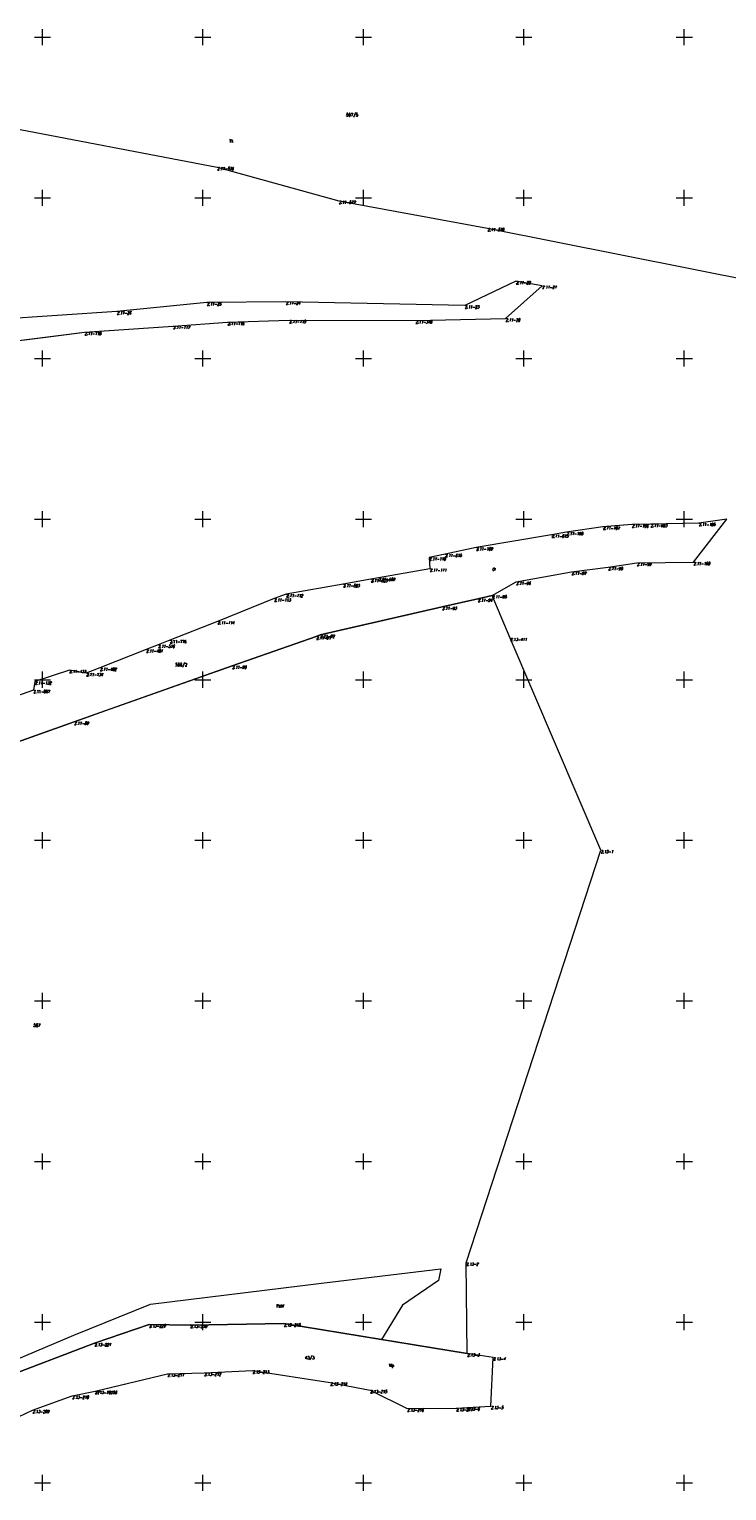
# Model space of a CAD drawing. Header units: metres. Extents: x 7582703 to 7587334, y 6019078 to 6022350.
# Tile 62 of 88: x 7584846 to 7585063, y 6020848 to 6021302. Entities that reach past the tile are written whole.
import ezdxf
from ezdxf.enums import TextEntityAlignment as Align

# ---------------------------------------------------------------- set-up
doc = ezdxf.new("R2010")
doc.units = ezdxf.units.M
doc.header["$MEASUREMENT"] = 0
doc.linetypes.add('EGDE', pattern=[0])
doc.layers.add('Dzialki', color=7, linetype='EGDE', lineweight=60)
doc.styles.get("Standard").update_dxf_attribs({"font": 'Simplex.SHX', "width": 0.75})

msp = doc.modelspace()

# ---------------------------------------------------------------- linework, layer by layer
at = {"layer": 'Dzialki', "lineweight": 9}
for p, q in [((7584850, 6021297.5), (7584850, 6021302.5)), ((7584900, 6021297.5), (7584900, 6021302.5)), ((7584950, 6021297.5), (7584950, 6021302.5)), ((7585000, 6021297.5), (7585000, 6021302.5)), ((7585050, 6021297.5), (7585050, 6021302.5)), ((7584847.5, 6021300), (7584852.5, 6021300)), ((7584897.5, 6021300), (7584902.5, 6021300)), ((7584947.5, 6021300), (7584952.5, 6021300)), ((7584997.5, 6021300), (7585002.5, 6021300)), ((7585047.5, 6021300), (7585052.5, 6021300)), ((7584715.97, 6021295.43), (7584904.43, 6021259.54)), ((7584715.97, 6021295.43), (7584904.43, 6021259.54)), ((7584904.43, 6021259.54), (7584942.32, 6021249.07)), ((7584904.43, 6021259.54), (7584942.32, 6021249.07)), ((7584850, 6021247.5), (7584850, 6021252.5)), ((7584900, 6021247.5), (7584900, 6021252.5)), ((7584950, 6021247.5), (7584950, 6021252.5)), ((7585000, 6021247.5), (7585000, 6021252.5)), ((7585050, 6021247.5), (7585050, 6021252.5)), ((7584847.5, 6021250), (7584852.5, 6021250)), ((7584897.5, 6021250), (7584902.5, 6021250)), ((7584942.32, 6021249.07), (7584988.69, 6021240.52)), ((7584942.32, 6021249.07), (7584988.69, 6021240.52)), ((7584947.5, 6021250), (7584952.5, 6021250)), ((7584997.5, 6021250), (7585002.5, 6021250)), ((7585047.5, 6021250), (7585052.5, 6021250)), ((7584988.69, 6021240.52), (7585105.77, 6021217.26)), ((7584988.69, 6021240.52), (7585105.77, 6021217.26)), ((7584997.55, 6021224.03), (7584981.58, 6021216.51)), ((7584997.55, 6021224.03), (7584981.58, 6021216.51)), ((7584994.3, 6021212.41), (7585005.7, 6021222.65)), ((7584994.3, 6021212.41), (7585005.7, 6021222.65)), ((7585005.7, 6021222.65), (7584997.55, 6021224.03)), ((7585005.7, 6021222.65), (7584997.55, 6021224.03)), ((7584901.18, 6021217.4), (7584873.15, 6021214.62)), ((7584901.18, 6021217.4), (7584873.15, 6021214.62)), ((7584925.82, 6021217.68), (7584901.18, 6021217.4)), ((7584925.82, 6021217.68), (7584901.18, 6021217.4)), ((7584981.58, 6021216.51), (7584925.82, 6021217.68)), ((7584981.58, 6021216.51), (7584925.82, 6021217.68)), ((7584873.15, 6021214.62), (7584821.27, 6021211.15)), ((7584873.15, 6021214.62), (7584821.27, 6021211.15)), ((7584890.73, 6021210.11), (7584907.69, 6021211.28)), ((7584890.73, 6021210.11), (7584907.69, 6021211.28)), ((7584907.69, 6021211.28), (7584926.89, 6021211.94)), ((7584907.69, 6021211.28), (7584926.89, 6021211.94)), ((7584926.89, 6021211.94), (7584966.25, 6021211.8)), ((7584926.89, 6021211.94), (7584966.25, 6021211.8)), ((7584966.25, 6021211.8), (7584994.3, 6021212.41)), ((7584966.25, 6021211.8), (7584994.3, 6021212.41)), ((7584831.56, 6021204.26), (7584863.12, 6021208.18)), ((7584831.56, 6021204.26), (7584851.09, 6021206.68)), ((7584851.09, 6021206.68), (7584863.12, 6021208.18)), ((7584863.12, 6021208.18), (7584890.73, 6021210.11)), ((7584863.12, 6021208.18), (7584890.73, 6021210.11)), ((7584850, 6021197.5), (7584850, 6021202.5)), ((7584900, 6021197.5), (7584900, 6021202.5)), ((7584950, 6021197.5), (7584950, 6021202.5)), ((7585000, 6021197.5), (7585000, 6021202.5)), ((7585050, 6021197.5), (7585050, 6021202.5)), ((7584847.5, 6021200), (7584852.5, 6021200)), ((7584897.5, 6021200), (7584902.5, 6021200)), ((7584947.5, 6021200), (7584952.5, 6021200)), ((7584997.5, 6021200), (7585002.5, 6021200)), ((7585047.5, 6021200), (7585052.5, 6021200)), ((7584850, 6021147.5), (7584850, 6021152.5)), ((7584900, 6021147.5), (7584900, 6021152.5)), ((7584950, 6021147.5), (7584950, 6021152.5)), ((7585000, 6021147.5), (7585000, 6021152.5)), ((7585050, 6021147.5), (7585050, 6021152.5)), ((7584847.5, 6021150), (7584852.5, 6021150)), ((7584897.5, 6021150), (7584902.5, 6021150)), ((7584947.5, 6021150), (7584952.5, 6021150)), ((7584997.5, 6021150), (7585002.5, 6021150)), ((7585024.65, 6021147.63), (7585013.27, 6021145.91)), ((7585024.65, 6021147.63), (7585013.27, 6021145.91)), ((7585033.65, 6021148.28), (7585024.65, 6021147.63)), ((7585031.12, 6021148.09), (7585024.65, 6021147.63)), ((7585033.65, 6021148.28), (7585031.12, 6021148.09)), ((7585039.48, 6021148.42), (7585033.65, 6021148.28)), ((7585039.48, 6021148.42), (7585033.65, 6021148.28)), ((7585054.48, 6021148.77), (7585039.48, 6021148.42)), ((7585054.48, 6021148.77), (7585039.48, 6021148.42)), ((7585047.5, 6021150), (7585052.5, 6021150)), ((7585052.84, 6021136.6), (7585063.22, 6021150.02)), ((7585052.84, 6021136.6), (7585063.22, 6021150.02)), ((7585063.22, 6021150.02), (7585054.48, 6021148.77)), ((7585063.22, 6021150.02), (7585054.48, 6021148.77)), ((7585008.65, 6021145.14), (7584985.11, 6021141.17)), ((7585008.65, 6021145.14), (7584985.11, 6021141.17)), ((7585013.27, 6021145.91), (7585008.65, 6021145.14)), ((7585013.27, 6021145.91), (7585008.65, 6021145.14)), ((7584975.44, 6021139.1), (7584970.5, 6021138.05)), ((7584975.44, 6021139.1), (7584970.5, 6021138.05)), ((7584970.5, 6021138.05), (7584970.71, 6021134.55)), ((7584970.5, 6021138.05), (7584970.71, 6021134.55)), ((7584985.11, 6021141.17), (7584975.44, 6021139.1)), ((7584985.11, 6021141.17), (7584975.44, 6021139.1)), ((7584970.71, 6021134.55), (7584954.67, 6021131.69)), ((7584970.71, 6021134.55), (7584954.67, 6021131.69)), ((7584997.61, 6021130.45), (7585014.87, 6021133.59)), ((7584997.61, 6021130.45), (7585014.87, 6021133.59)), ((7585014.87, 6021133.59), (7585026.29, 6021135.02)), ((7585014.87, 6021133.59), (7585026.29, 6021135.02)), ((7585026.29, 6021135.02), (7585035.2, 6021136.37)), ((7585026.29, 6021135.02), (7585035.2, 6021136.37)), ((7585035.2, 6021136.37), (7585052.84, 6021136.6)), ((7585035.2, 6021136.37), (7585052.84, 6021136.6)), ((7584943.65, 6021129.73), (7584925.97, 6021126.58)), ((7584943.65, 6021129.73), (7584925.97, 6021126.58)), ((7584952.36, 6021131.28), (7584943.65, 6021129.73)), ((7584952.36, 6021131.28), (7584943.65, 6021129.73)), ((7584954.67, 6021131.69), (7584952.36, 6021131.28)), ((7584954.67, 6021131.69), (7584952.36, 6021131.28)), ((7584990.09, 6021126.23), (7584997.61, 6021130.45)), ((7584990.09, 6021126.23), (7584997.61, 6021130.45)), ((7584922.15, 6021125.24), (7584904.59, 6021118.15)), ((7584922.15, 6021125.24), (7584904.59, 6021118.15)), ((7584925.97, 6021126.58), (7584922.15, 6021125.24)), ((7584925.97, 6021126.58), (7584922.15, 6021125.24)), ((7584985.67, 6021125.19), (7584974.55, 6021122.66)), ((7584974.55, 6021122.66), (7584985.67, 6021125.19)), ((7584990.09, 6021126.23), (7584985.67, 6021125.19)), ((7584985.67, 6021125.19), (7584990.09, 6021126.23)), ((7584995.75, 6021112.96), (7584990.09, 6021126.23)), ((7584974.55, 6021122.66), (7584936.5, 6021113.98)), ((7584948.78, 6021116.78), (7584974.55, 6021122.66)), ((7584904.59, 6021118.15), (7584889.73, 6021112.29)), ((7584904.59, 6021118.15), (7584889.73, 6021112.29)), ((7584936.5, 6021113.98), (7584948.78, 6021116.78)), ((7584886.01, 6021110.82), (7584882.29, 6021109.36)), ((7584886.01, 6021110.82), (7584882.29, 6021109.36)), ((7584889.73, 6021112.29), (7584886.01, 6021110.82)), ((7584889.73, 6021112.29), (7584886.01, 6021110.82)), ((7584935.32, 6021113.43), (7584909.07, 6021104.31)), ((7584909.07, 6021104.31), (7584935.32, 6021113.43)), ((7584936.5, 6021113.98), (7584935.32, 6021113.43)), ((7584935.32, 6021113.43), (7584936.5, 6021113.98)), ((7585023.94, 6021046.88), (7584995.75, 6021112.96)), ((7584882.29, 6021109.36), (7584867.89, 6021103.68)), ((7584882.29, 6021109.36), (7584867.89, 6021103.68)), ((7584858.37, 6021103.01), (7584847.62, 6021099.39)), ((7584858.37, 6021103.01), (7584847.62, 6021099.39)), ((7584850, 6021097.5), (7584850, 6021102.5)), ((7584863.65, 6021102.01), (7584858.37, 6021103.01)), ((7584863.65, 6021102.01), (7584858.37, 6021103.01)), ((7584909.07, 6021104.31), (7584859.88, 6021086.88)), ((7584867.89, 6021103.68), (7584863.65, 6021102.01)), ((7584867.89, 6021103.68), (7584863.65, 6021102.01)), ((7584869.7, 6021090.36), (7584909.07, 6021104.31)), ((7584900, 6021097.5), (7584900, 6021102.5)), ((7584950, 6021097.5), (7584950, 6021102.5)), ((7585000, 6021097.5), (7585000, 6021102.5)), ((7585050, 6021097.5), (7585050, 6021102.5)), ((7584847.62, 6021099.39), (7584847.21, 6021096.74)), ((7584847.62, 6021099.39), (7584847.21, 6021096.74)), ((7584847.5, 6021100), (7584852.5, 6021100)), ((7584897.5, 6021100), (7584902.5, 6021100)), ((7584947.5, 6021100), (7584952.5, 6021100)), ((7584997.5, 6021100), (7585002.5, 6021100)), ((7585047.5, 6021100), (7585052.5, 6021100)), ((7584847.21, 6021096.74), (7584831.3, 6021091.23)), ((7584847.21, 6021096.74), (7584831.3, 6021091.23)), ((7584859.88, 6021086.88), (7584869.7, 6021090.36)), ((7584859.88, 6021086.88), (7584760.72, 6021051.79)), ((7584797.41, 6021064.78), (7584859.88, 6021086.88)), ((7584850, 6021047.5), (7584850, 6021052.5)), ((7584900, 6021047.5), (7584900, 6021052.5)), ((7584950, 6021047.5), (7584950, 6021052.5)), ((7585000, 6021047.5), (7585000, 6021052.5)), ((7585050, 6021047.5), (7585050, 6021052.5)), ((7584847.5, 6021050), (7584852.5, 6021050)), ((7584897.5, 6021050), (7584902.5, 6021050)), ((7584947.5, 6021050), (7584952.5, 6021050)), ((7584981.98, 6020918.51), (7585023.94, 6021046.88)), ((7584997.5, 6021050), (7585002.5, 6021050)), ((7585047.5, 6021050), (7585052.5, 6021050)), ((7584850, 6020997.5), (7584850, 6021002.5)), ((7584900, 6020997.5), (7584900, 6021002.5)), ((7584950, 6020997.5), (7584950, 6021002.5)), ((7585000, 6020997.5), (7585000, 6021002.5)), ((7585050, 6020997.5), (7585050, 6021002.5)), ((7584847.5, 6021000), (7584852.5, 6021000)), ((7584897.5, 6021000), (7584902.5, 6021000)), ((7584947.5, 6021000), (7584952.5, 6021000)), ((7584997.5, 6021000), (7585002.5, 6021000)), ((7585047.5, 6021000), (7585052.5, 6021000)), ((7584850, 6020947.5), (7584850, 6020952.5)), ((7584900, 6020947.5), (7584900, 6020952.5)), ((7584950, 6020947.5), (7584950, 6020952.5)), ((7585000, 6020947.5), (7585000, 6020952.5)), ((7585050, 6020947.5), (7585050, 6020952.5)), ((7584847.5, 6020950), (7584852.5, 6020950)), ((7584897.5, 6020950), (7584902.5, 6020950)), ((7584947.5, 6020950), (7584952.5, 6020950)), ((7584997.5, 6020950), (7585002.5, 6020950)), ((7585047.5, 6020950), (7585052.5, 6020950)), ((7584936.99, 6020912.12), (7584974.12, 6020916.62)), ((7584974.12, 6020916.62), (7584973.37, 6020912.99)), ((7584982.37, 6020890.25), (7584981.98, 6020918.51)), ((7584883.7, 6020905.61), (7584936.99, 6020912.12)), ((7584973.37, 6020912.99), (7584962.21, 6020905.33)), ((7584850, 6020897.5), (7584850, 6020902.5)), ((7584859.81, 6020895.9), (7584883.7, 6020905.61)), ((7584900, 6020897.5), (7584900, 6020902.5)), ((7584950, 6020897.5), (7584950, 6020902.5)), ((7584962.21, 6020905.33), (7584955.63, 6020894.59)), ((7585000, 6020897.5), (7585000, 6020902.5)), ((7585050, 6020897.5), (7585050, 6020902.5)), ((7584847.5, 6020900), (7584852.5, 6020900)), ((7584866.17, 6020893.4), (7584883.21, 6020899.27)), ((7584883.21, 6020899.27), (7584866.17, 6020893.4)), ((7584883.21, 6020899.27), (7584896.05, 6020899.1)), ((7584896.05, 6020899.1), (7584883.21, 6020899.27)), ((7584896.05, 6020899.1), (7584925.17, 6020899.53)), ((7584925.17, 6020899.53), (7584896.05, 6020899.1)), ((7584897.5, 6020900), (7584902.5, 6020900)), ((7584925.17, 6020899.53), (7584982.37, 6020890.25)), ((7584955.63, 6020894.59), (7584925.17, 6020899.53)), ((7584947.5, 6020900), (7584952.5, 6020900)), ((7584997.5, 6020900), (7585002.5, 6020900)), ((7585047.5, 6020900), (7585052.5, 6020900)), ((7584816.62, 6020877.69), (7584859.81, 6020895.9)), ((7584836.85, 6020882.26), (7584866.17, 6020893.4)), ((7584866.17, 6020893.4), (7584836.85, 6020882.26)), ((7584982.37, 6020890.25), (7584955.63, 6020894.59)), ((7584990.41, 6020889.02), (7584982.37, 6020890.25)), ((7584990.41, 6020889.02), (7584982.37, 6020890.25)), ((7584989.71, 6020873.84), (7584990.41, 6020889.02)), ((7584989.71, 6020873.84), (7584990.41, 6020889.02)), ((7584866.37, 6020878.54), (7584888.92, 6020883.93)), ((7584869.42, 6020879.27), (7584888.92, 6020883.93)), ((7584888.92, 6020883.93), (7584900.42, 6020884.22)), ((7584888.92, 6020883.93), (7584900.42, 6020884.22)), ((7584900.42, 6020884.22), (7584915.41, 6020884.95)), ((7584900.42, 6020884.22), (7584915.41, 6020884.95)), ((7584915.41, 6020884.95), (7584939.67, 6020881.17)), ((7584915.41, 6020884.95), (7584939.67, 6020881.17)), ((7584859.24, 6020877.05), (7584866.37, 6020878.54)), ((7584859.24, 6020877.05), (7584866.37, 6020878.54)), ((7584866.37, 6020878.54), (7584869.42, 6020879.27)), ((7584939.67, 6020881.17), (7584952.15, 6020878.81)), ((7584939.67, 6020881.17), (7584952.15, 6020878.81)), ((7584952.15, 6020878.81), (7584963.62, 6020873.07)), ((7584952.15, 6020878.81), (7584963.62, 6020873.07)), ((7584846.9, 6020872.59), (7584859.24, 6020877.05)), ((7584846.9, 6020872.59), (7584859.24, 6020877.05)), ((7584832.98, 6020865.96), (7584846.9, 6020872.59)), ((7584832.98, 6020865.96), (7584846.9, 6020872.59)), ((7584963.62, 6020873.07), (7584978.87, 6020873.17)), ((7584963.62, 6020873.07), (7584978.87, 6020873.17)), ((7584978.87, 6020873.17), (7584982.37, 6020873.38)), ((7584978.87, 6020873.17), (7584982.37, 6020873.38)), ((7584982.37, 6020873.38), (7584989.71, 6020873.84)), ((7584982.37, 6020873.38), (7584989.71, 6020873.84)), ((7584850, 6020847.5), (7584850, 6020852.5)), ((7584900, 6020847.5), (7584900, 6020852.5)), ((7584950, 6020847.5), (7584950, 6020852.5)), ((7585000, 6020847.5), (7585000, 6020852.5)), ((7585050, 6020847.5), (7585050, 6020852.5)), ((7584847.5, 6020850), (7584852.5, 6020850)), ((7584897.5, 6020850), (7584902.5, 6020850)), ((7584947.5, 6020850), (7584952.5, 6020850)), ((7584997.5, 6020850), (7585002.5, 6020850)), ((7585047.5, 6020850), (7585052.5, 6020850))]:
    msp.add_line(p, q, dxfattribs=at)

# ---------------------------------------------------------------- texts
at = {"layer": 'Dzialki', "lineweight": 9, "width": 0.7}
for s, height, p in [('507/5', 1, (7584944.61, 6021276.36)), ('Tk', 1, (7584908.23, 6021268.22)), ('dr', 1, (7584990.16, 6021134.97)), ('2.11-776', 0.9, (7584889.73, 6021112.29)), ('566/2', 1, (7584891.37, 6021105.16)), ('2.11-807', 0.9, (7584847.21, 6021096.74)), ('567', 1, (7584847.19, 6020992.91)), ('PsIV', 1, (7584922.85, 6020905.52)), ('43/3', 1, (7584931.75, 6020889.45)), ('Wp', 1, (7584957.93, 6020887.04))]:
    msp.add_text(s, height=height, dxfattribs=at).set_placement(p, align=Align.TOP_LEFT)
at = {"layer": 'Dzialki', "lineweight": 9, "oblique": 15, "width": 0.7}
for s, p in [('2.11-576', (7584904.43, 6021259.54)), ('2.11-577', (7584942.32, 6021249.07)), ('2.11-578', (7584988.69, 6021240.52)), ('2.11-22', (7584997.55, 6021224.03)), ('2.11-21', (7585005.7, 6021222.65)), ('2.11-25', (7584901.18, 6021217.4)), ('2.11-24', (7584925.82, 6021217.68)), ('2.11-23', (7584981.58, 6021216.51)), ('2.11-26', (7584873.15, 6021214.62)), ('2.11-116', (7584907.69, 6021211.28)), ('2.11-115', (7584926.89, 6021211.94)), ('2.11-318', (7584966.25, 6021211.8)), ('2.11-20', (7584994.3, 6021212.41)), ('2.11-118', (7584863.12, 6021208.18)), ('2.11-117', (7584890.73, 6021210.11)), ('2.11-107', (7585024.65, 6021147.63)), ('2.11-106', (7585033.65, 6021148.28)), ('2.11-603', (7585039.48, 6021148.42)), ('2.11-105', (7585054.48, 6021148.77)), ('2.11-673', (7585008.65, 6021145.14)), ('2.11-108', (7585013.27, 6021145.91)), ('2.11-110', (7584970.5, 6021138.05)), ('2.11-675', (7584975.44, 6021139.1)), ('2.11-109', (7584985.11, 6021141.17)), ('2.11-111', (7584970.71, 6021134.55)), ('2.11-97', (7585014.87, 6021133.59)), ('2.11-98', (7585026.29, 6021135.02)), ('2.11-99', (7585035.2, 6021136.37)), ('2.11-100', (7585052.84, 6021136.6)), ('2.11-523', (7584943.65, 6021129.73)), ('2.11-525', (7584952.36, 6021131.28)), ('2.11-669', (7584954.67, 6021131.69)), ('2.11-96', (7584997.61, 6021130.45)), ('2.11-113', (7584922.15, 6021125.24)), ('2.11-112', (7584925.97, 6021126.58)), ('2.11-94', (7584985.67, 6021125.19)), ('2.11-95', (7584990.09, 6021126.23)), ('2.11-93', (7584974.55, 6021122.66)), ('2.11-114', (7584904.59, 6021118.15)), ('2.11-516', (7584886.01, 6021110.82)), ('2.11-91', (7584935.32, 6021113.43)), ('2.11-92', (7584936.5, 6021113.98)), ('2.13-411', (7584995.75, 6021112.96)), ('2.11-481', (7584882.29, 6021109.36)), ('2.11-133', (7584858.37, 6021103.01)), ('2.11-134', (7584863.65, 6021102.01)), ('2.11-482', (7584867.89, 6021103.68)), ('2.11-90', (7584909.07, 6021104.31)), ('2.11-132', (7584847.62, 6021099.39)), ('2.11-89', (7584859.88, 6021086.88)), ('2.13-1', (7585023.94, 6021046.88)), ('2.13-2', (7584981.98, 6020918.51)), ('2.13-220', (7584883.21, 6020899.27)), ('2.13-219', (7584896.05, 6020899.1)), ('2.13-218', (7584925.17, 6020899.53)), ('2.13-221', (7584866.17, 6020893.4)), ('2.13-3', (7584982.37, 6020890.25)), ('2.13-4', (7584990.41, 6020889.02)), ('2.13-211', (7584888.92, 6020883.93)), ('2.13-212', (7584900.42, 6020884.22)), ('2.13-213', (7584915.41, 6020884.95)), ('2213-70256', (7584866.37, 6020878.54)), ('2.13-214', (7584939.67, 6020881.17)), ('2.13-215', (7584952.15, 6020878.81)), ('2.13-210', (7584859.24, 6020877.05)), ('2.13-209', (7584846.9, 6020872.59)), ('2.13-216', (7584963.62, 6020873.07)), ('2.13-217', (7584978.87, 6020873.17)), ('2.13-6', (7584982.37, 6020873.38)), ('2.13-5', (7584989.71, 6020873.84))]:
    msp.add_text(s, height=0.9, dxfattribs=at).set_placement(p, align=Align.TOP_LEFT)

doc.saveas('drawing.dxf')
